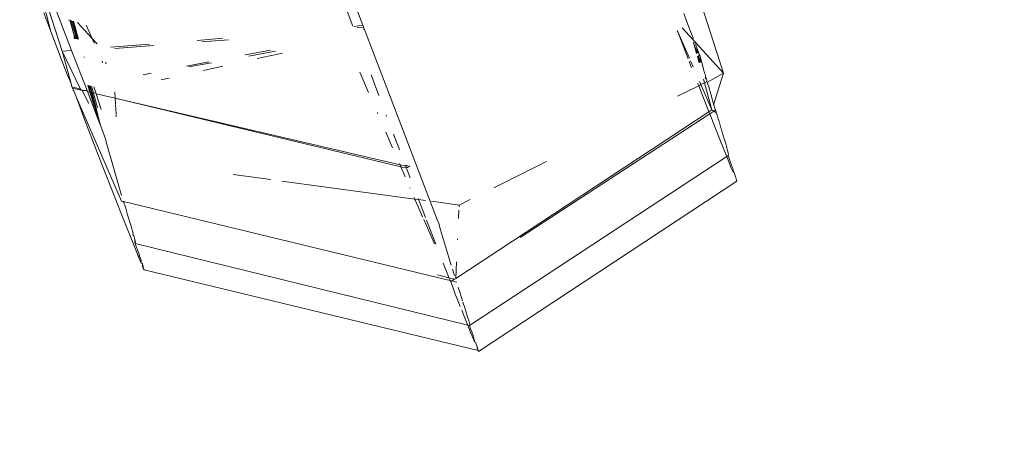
# Model space of a CAD drawing. Header units: millimetres. Extents: x 504675 to 860349, y -23215 to 63575.
# Tile 27 of 177: x 590967 to 591014, y 32664 to 32684. Entities that reach past the tile are written whole.
import ezdxf
from ezdxf import colors
from ezdxf.entities.mleader import LeaderData, LeaderLine
from ezdxf.math import Vec2, Vec3

# ---------------------------------------------------------------- set-up
doc = ezdxf.new("R2010")
doc.units = ezdxf.units.MM
doc.header["$LTSCALE"] = 10
doc.linetypes.add('LEVEL-F-OVERALL LAYOUT$0$HIDDEN', pattern=[0.375, 0.25, -0.125])
doc.layers.get('0').update_dxf_attribs({"linetype": 'CONTINUOUS'})
for name, color, linetype, lineweight in [('ARCH', 8, 'CONTINUOUS', 0), ('furniture', 8, 'CONTINUOUS', 5), ('LEVEL - C OVERALL LAYOUT$0$A-EQPM', 8, 'CONTINUOUS', 5), ('level-C-ELEVATION-$0$I-ANNO-TEXT', 8, 'CONTINUOUS', 18)]:
    doc.layers.add(name, color=color, linetype=linetype, lineweight=lineweight)
doc.layers.add('LEVEL-F-OVERALL LAYOUT$0$DASH1L', color=8, linetype='LEVEL-F-OVERALL LAYOUT$0$HIDDEN')
doc.styles.add('level-C-ELEVATION-$0$KGD - Note', font='romans.shx', dxfattribs={"width": 0.7, "height": 2})

# ---------------------------------------------------------------- blocks, each defined once
blk = doc.blocks.new('LEVEL - C OVERALL LAYOUT$0$Column Cladding - Column Cladding- 1200mm-V38-LEVEL C - PART PLAN 20')
at = {"layer": 'LEVEL - C OVERALL LAYOUT$0$A-EQPM', "color": 253, "lineweight": 5}
for radius, start, end in [(755, 90, 270), (746, 180, 360), (731, 180, 0)]:
    blk.add_arc((0, 0), radius, start, end, dxfattribs=at)
blk = doc.blocks.new('ARCH')
at = {"layer": 'LEVEL-F-OVERALL LAYOUT$0$DASH1L'}
h = blk.add_hatch(dxfattribs=at)
h.set_pattern_fill('ANGLE', color=8, scale=10, angle=352.0664)
h.set_pattern_definition([(352.0664444, (-404119.055, 373340.98), (9.6410197, 69.1814516), [50.8, -19.05]), (82.0664444, (-404119.055, 373340.98), (-69.1814516, 9.6410197), [50.8, -19.05])])
edge = h.paths.add_edge_path(flags=16)
edge.add_line((572074.712, 35847.062), (602196.904, 29528.217))
edge.add_line((602196.904, 29528.217), (599472.63, 39352.005))
edge.add_arc((597545.364, 38817.547), 2000, 15.499436, 89.998351)
edge.add_line((597545.422, 40817.547), (573256.113, 40817.547))
edge.add_arc((576210.344, 22394.182), 18658.72, 99.1099624, 106.6903327)
edge.add_line((570851.58, 40266.829), (572074.712, 35847.062))
h.paths.add_polyline_path([(583373.777, 40815.973), (583374.097, 40875.042), (586424.097, 40859.112), (586423.937, 40815.973)], flags=16)
h.paths.add_polyline_path([(600840.891, 34605.132), (600792.778, 34591.523), (599497.965, 39260.646), (599546.078, 39274.255)])
h.paths.add_polyline_path([(587210.4, 32671.778), (587194.965, 32598.383), (582692.955, 33542.787), (582708.389, 33616.182)])
edge = h.paths.add_edge_path()
edge.add_line((572071.73, 35387.893), (601863.317, 29138.4))
edge.add_arc((601986.5, 29725.619), 600, 258.152638, 375.499436)
edge.add_line((602564.68, 29885.956), (599906.265, 39472.258))
edge.add_arc((597545.364, 38817.547), 2450, 15.499436, 89.998351)
edge.add_line((597545.435, 41267.547), (573220.478, 41267.547))
edge.add_arc((576210.344, 22394.182), 19108.72, 99.0018321, 106.2358191)
edge.add_arc((571035.465, 40164.758), 600, 106.235819, 195.468967)
edge.add_line((570457.2, 40004.728), (571616.648, 35815.082))
edge.add_arc((572194.913, 35975.111), 600, 195.468967, 258.152638)
h.paths.add_polyline_path([(587210.4, 32671.778), (587195.409, 32600.494), (587195.432, 32600.49)])
at = {"layer": 'furniture'}
for p, q in [((590966.7, 32689.076), (590968.049, 32683.806)), ((590982.221, 32686.536), (590983.132, 32684.125)), ((590968.042, 32685.538), (590969.052, 32682.897)), ((590967.79, 32685.371), (590968.601, 32682.861)), ((590982.184, 32685.307), (590982.645, 32684.071)), ((591000.572, 32681.792), (590999.468, 32685.205)), ((590967.707, 32684.708), (590968.049, 32683.806)), ((590998.779, 32684.335), (590998.644, 32684.687)), ((590968.902, 32684.378), (590969, 32684.349)), ((590969.181, 32683.624), (590968.976, 32684.356)), ((590969.181, 32683.624), (590969, 32684.349)), ((590969.296, 32683.456), (590969.043, 32684.336)), ((590969.344, 32683.444), (590969.108, 32684.316)), ((590969.108, 32684.316), (590969.381, 32683.435)), ((590969.138, 32684.307), (590969.381, 32683.435)), ((590969.346, 32684.245), (590970.042, 32683.48)), ((590970.042, 32683.48), (590969.764, 32684.119)), ((590982.709, 32684.051), (590983.132, 32684.125)), ((590983.17, 32684.025), (590982.864, 32684.002)), ((590983.132, 32684.125), (590983.17, 32684.025)), ((590983.17, 32684.025), (590983.212, 32683.914)), ((590999.078, 32683.432), (590998.573, 32683.987)), ((590998.779, 32684.335), (590998.84, 32684.144)), ((590998.84, 32684.144), (590999.025, 32683.694)), ((590968.549, 32682.498), (590968.049, 32683.806)), ((590969.171, 32683.487), (590969.181, 32683.624)), ((590969.223, 32683.474), (590969.181, 32683.624)), ((590969.254, 32683.466), (590969.181, 32683.624)), ((590983.212, 32683.914), (590983.171, 32683.906)), ((590983.212, 32683.914), (590983.677, 32682.691)), ((590998.355, 32683.795), (590998.335, 32683.846)), ((590998.862, 32682.486), (590998.355, 32683.795)), ((590998.355, 32683.795), (590998.916, 32682.52)), ((590999.025, 32683.694), (590999.1, 32683.498)), ((590999.1, 32683.498), (590999.078, 32683.432)), ((590969.171, 32683.487), (590969.196, 32683.461)), ((590969.223, 32683.474), (590969.235, 32683.45)), ((590970.145, 32683.245), (590970.042, 32683.48)), ((590970.042, 32683.48), (590970.289, 32683.209)), ((590972.823, 32683.2), (590970.934, 32683.048)), ((590971.143, 32682.996), (590973.025, 32683.139)), ((590976.363, 32683.484), (590975.127, 32683.385)), ((590975.354, 32683.316), (590976.646, 32683.414)), ((590999.078, 32683.432), (590999.141, 32683.364)), ((590999.169, 32683.318), (590999.12, 32683.278)), ((590999.12, 32683.278), (590999.264, 32682.745)), ((590999.287, 32682.76), (590999.12, 32683.278)), ((590999.141, 32683.364), (590999.169, 32683.318)), ((590999.194, 32683.305), (590999.169, 32683.318)), ((590999.169, 32683.318), (590999.226, 32683.27)), ((590999.226, 32683.27), (590999.194, 32683.305)), ((590999.226, 32683.27), (590999.234, 32683.148)), ((591000.572, 32681.792), (590999.226, 32683.27)), ((590999.282, 32683.023), (590999.234, 32683.148)), ((590999.282, 32683.023), (590999.362, 32682.808)), ((590999.282, 32683.023), (590999.317, 32682.779)), ((590999.282, 32683.023), (590999.341, 32682.794)), ((590969.052, 32682.897), (590968.601, 32682.861)), ((590968.601, 32682.861), (590969.025, 32681.304)), ((590969.487, 32681.027), (590968.601, 32682.861)), ((590969.052, 32682.897), (590969.798, 32680.954)), ((590969.659, 32682.589), (590969.668, 32682.563)), ((590977.443, 32682.681), (590978.662, 32682.916)), ((590978.907, 32682.856), (590977.625, 32682.626)), ((590979.241, 32682.773), (590978.025, 32682.504)), ((590984.499, 32680.536), (590983.677, 32682.691)), ((590999.302, 32682.606), (590999.387, 32682.293)), ((590999.317, 32682.779), (590999.372, 32682.784)), ((590999.429, 32682.32), (590999.331, 32682.624)), ((590999.359, 32682.642), (590999.452, 32682.334)), ((590999.362, 32682.808), (590999.372, 32682.784)), ((590999.372, 32682.784), (590999.395, 32682.722)), ((590999.395, 32682.722), (590999.382, 32682.656)), ((590999.382, 32682.656), (590999.431, 32682.619)), ((590999.395, 32682.722), (590999.404, 32682.67)), ((590999.404, 32682.67), (590999.431, 32682.619)), ((590999.431, 32682.619), (590999.452, 32682.537)), ((590999.452, 32682.537), (590999.498, 32682.364)), ((590999.452, 32682.537), (590999.475, 32682.349)), ((590968.549, 32682.498), (590968.839, 32681.742)), ((590970.554, 32682.303), (590970.524, 32682.374)), ((590970.697, 32682.33), (590970.718, 32682.255)), ((590974.609, 32682.134), (590975.682, 32682.341)), ((590975.815, 32682.301), (590974.724, 32682.105)), ((590976.363, 32682.136), (590975.43, 32681.93)), ((590999.028, 32682.061), (590998.911, 32682.359)), ((590998.97, 32682.396), (590999.096, 32682.105)), ((590999.498, 32682.364), (590999.547, 32682.188)), ((590999.547, 32682.188), (590999.554, 32682.163)), ((590999.547, 32682.188), (590999.561, 32682.137)), ((590999.554, 32682.163), (590999.561, 32682.137)), ((590999.554, 32682.163), (590999.57, 32682.106)), ((590999.561, 32682.137), (590999.57, 32682.106)), ((590999.561, 32682.137), (590999.578, 32682.076)), ((590999.57, 32682.106), (590999.578, 32682.076)), ((590999.57, 32682.106), (590999.589, 32682.039)), ((590999.578, 32682.076), (590999.589, 32682.039)), ((590999.596, 32682.011), (590999.578, 32682.076)), ((590969.025, 32681.304), (590968.839, 32681.742)), ((590972.512, 32681.729), (590972.556, 32681.716)), ((590972.556, 32681.716), (590972.846, 32681.794)), ((590972.906, 32681.779), (590972.846, 32681.794)), ((590982.983, 32681.849), (590983.41, 32680.867)), ((590983.906, 32680.717), (590983.529, 32681.715)), ((590999.589, 32682.039), (590999.596, 32682.011)), ((590999.596, 32682.011), (590999.623, 32681.916)), ((590999.623, 32681.916), (590999.614, 32681.947)), ((590999.623, 32681.916), (590999.633, 32681.881)), ((590999.633, 32681.881), (590999.65, 32681.834)), ((590999.65, 32681.834), (590999.654, 32681.806)), ((590999.654, 32681.806), (590999.673, 32681.739)), ((590999.673, 32681.739), (590999.69, 32681.698)), ((590999.711, 32681.604), (590999.687, 32681.556)), ((590999.69, 32681.698), (590999.702, 32681.65)), ((590999.702, 32681.65), (590999.711, 32681.604)), ((590999.711, 32681.604), (590999.711, 32681.569)), ((591000.572, 32681.792), (590999.789, 32681.365)), ((591000.097, 32680.309), (591000.572, 32681.792)), ((590969.042, 32681.214), (590969.025, 32681.304)), ((590969.069, 32681.142), (590969.042, 32681.214)), ((590969.069, 32681.142), (590969.093, 32681.08)), ((590969.069, 32681.142), (590969.487, 32681.027)), ((590969.922, 32680.924), (590969.835, 32681.213)), ((590969.922, 32680.924), (590969.86, 32681.206)), ((590969.922, 32680.924), (590969.895, 32681.198)), ((590969.947, 32680.918), (590969.92, 32681.191)), ((590969.947, 32680.918), (590969.957, 32681.182)), ((590970.043, 32680.852), (590969.957, 32681.182)), ((590970.013, 32681.168), (590970.105, 32680.838)), ((590970.127, 32681.139), (590970.219, 32680.854)), ((590973.772, 32681.563), (590973.377, 32681.475)), ((590999.367, 32681.192), (590998.341, 32680.681)), ((590999.329, 32681.287), (590999.319, 32681.314)), ((590999.367, 32681.192), (590999.329, 32681.287)), ((590999.471, 32681.244), (590999.367, 32681.192)), ((590999.726, 32680.274), (590999.367, 32681.192)), ((590999.406, 32681.394), (590999.471, 32681.244)), ((590999.648, 32681.331), (590999.471, 32681.244)), ((590999.471, 32681.244), (591000.002, 32680.023)), ((590999.6, 32681.506), (590999.648, 32681.331)), ((590999.741, 32681.378), (590999.648, 32681.331)), ((590999.648, 32681.331), (591000.002, 32680.023)), ((590999.744, 32681.511), (590999.687, 32681.556)), ((590999.711, 32681.569), (590999.744, 32681.511)), ((590999.758, 32681.457), (590999.741, 32681.378)), ((590999.789, 32681.365), (590999.741, 32681.378)), ((590999.744, 32681.511), (590999.758, 32681.457)), ((590999.789, 32681.365), (590999.799, 32681.316)), ((590999.799, 32681.316), (590999.815, 32681.271)), ((590999.868, 32681.094), (590999.815, 32681.271)), ((590969.501, 32680.983), (590969.093, 32681.08)), ((590969.093, 32681.08), (590969.108, 32681.039)), ((590969.13, 32680.982), (590969.108, 32681.039)), ((590969.154, 32680.946), (590969.13, 32680.982)), ((590969.154, 32680.946), (590969.286, 32680.629)), ((590969.501, 32680.983), (590969.487, 32681.027)), ((590969.563, 32680.968), (590969.501, 32680.983)), ((590969.549, 32681.013), (590969.563, 32680.968)), ((590969.89, 32680.332), (590969.563, 32680.968)), ((590969.798, 32680.954), (590969.563, 32680.968)), ((590969.816, 32680.907), (590969.798, 32680.954)), ((590969.936, 32680.878), (590969.816, 32680.907)), ((590969.816, 32680.907), (590970.301, 32679.643)), ((590969.936, 32680.878), (590969.922, 32680.924)), ((590970.165, 32680.197), (590969.936, 32680.878)), ((590970.137, 32680.21), (590969.936, 32680.878)), ((590969.936, 32680.878), (590969.994, 32680.864)), ((590969.994, 32680.864), (590969.947, 32680.918)), ((590970.165, 32680.197), (590969.994, 32680.864)), ((590970.043, 32680.852), (590969.994, 32680.864)), ((590970.221, 32680.169), (590970.043, 32680.852)), ((590970.105, 32680.838), (590970.043, 32680.852)), ((590970.219, 32680.854), (590970.105, 32680.838)), ((590970.105, 32680.838), (590970.303, 32680.129)), ((590970.219, 32680.854), (590970.235, 32680.807)), ((590970.235, 32680.807), (590970.482, 32680.041)), ((590971.155, 32680.586), (590970.235, 32680.807)), ((590971.136, 32680.886), (590971.155, 32680.586)), ((590999.868, 32681.094), (590999.881, 32681.042)), ((590999.881, 32681.042), (590999.895, 32681.003)), ((590999.895, 32681.003), (590999.91, 32680.943)), ((590999.91, 32680.943), (590999.919, 32680.911)), ((590999.919, 32680.911), (590999.933, 32680.869)), ((590999.933, 32680.869), (590999.942, 32680.834)), ((590999.942, 32680.834), (590999.98, 32680.709)), ((590999.98, 32680.709), (590999.981, 32680.675)), ((590999.981, 32680.675), (591000.104, 32680.252)), ((590969.286, 32680.629), (590971.466, 32675.614)), ((590969.71, 32679.476), (590969.286, 32680.629)), ((590970.198, 32680.18), (590970.165, 32680.197)), ((590970.301, 32679.643), (590970.165, 32680.197)), ((590970.301, 32679.643), (590970.198, 32680.18)), ((590970.445, 32679.267), (590970.221, 32680.169)), ((590971.155, 32680.586), (590971.172, 32680.319)), ((590984.974, 32677.271), (590971.155, 32680.586)), ((590971.155, 32680.586), (590984.934, 32677.363)), ((590971.174, 32680.281), (590971.203, 32679.827)), ((590984.499, 32680.536), (590986.666, 32674.894)), ((590999.862, 32679.931), (590999.726, 32680.274)), ((591000.104, 32680.252), (591000.097, 32680.309)), ((591000.104, 32680.252), (591000.174, 32680.012)), ((590971.204, 32679.799), (590971.212, 32679.682)), ((590983.834, 32679.892), (590983.86, 32679.832)), ((590984.281, 32679.727), (590984.268, 32679.761)), ((590999.862, 32679.931), (590987.624, 32671.881)), ((590999.9, 32679.834), (590990.741, 32673.862)), ((591000.002, 32680.023), (590999.862, 32679.931)), ((590999.9, 32679.834), (590999.862, 32679.931)), ((591000.094, 32679.96), (590999.9, 32679.834)), ((591000.068, 32679.408), (590999.9, 32679.834)), ((591000.002, 32680.023), (591000.094, 32679.96)), ((591000.174, 32680.012), (591000.094, 32679.96)), ((591000.094, 32679.96), (591000.189, 32679.894)), ((591000.174, 32680.012), (591000.196, 32679.98)), ((591000.212, 32679.925), (591000.189, 32679.894)), ((591000.189, 32679.894), (591000.229, 32679.866)), ((591000.196, 32679.98), (591000.212, 32679.925)), ((591000.229, 32679.866), (591000.236, 32679.841)), ((591000.245, 32679.811), (591000.236, 32679.841)), ((591000.245, 32679.811), (591000.255, 32679.777)), ((591000.255, 32679.777), (591000.29, 32679.654)), ((590970.227, 32678.142), (590969.71, 32679.476)), ((590970.301, 32679.643), (590970.445, 32679.267)), ((590970.445, 32679.267), (590970.558, 32678.972)), ((591000.357, 32678.679), (591000.068, 32679.408)), ((591000.29, 32679.654), (591000.309, 32679.589)), ((591000.309, 32679.589), (591000.338, 32679.507)), ((591000.338, 32679.507), (591000.35, 32679.45)), ((591000.35, 32679.45), (591000.369, 32679.389)), ((591000.369, 32679.389), (591000.382, 32679.358)), ((591000.382, 32679.358), (591000.424, 32679.215)), ((591000.424, 32679.215), (591000.441, 32679.15)), ((590970.558, 32678.972), (590970.639, 32678.758)), ((590970.639, 32678.758), (590970.688, 32678.624)), ((590984.245, 32678.948), (590984.574, 32678.192)), ((590984.791, 32678.39), (590984.613, 32678.856)), ((591000.441, 32679.15), (591000.453, 32679.12)), ((591000.453, 32679.12), (591000.471, 32679.067)), ((591000.471, 32679.067), (591000.489, 32678.994)), ((591000.589, 32678.669), (591000.489, 32678.994)), ((590970.688, 32678.624), (590970.707, 32678.567)), ((590970.707, 32678.567), (590970.729, 32678.48)), ((590970.729, 32678.48), (590970.778, 32678.299)), ((590970.778, 32678.299), (590971.009, 32677.473)), ((590984.8, 32678.366), (590984.904, 32678.095)), ((591000.597, 32678.077), (591000.357, 32678.679)), ((591000.589, 32678.669), (591000.641, 32678.497)), ((591000.641, 32678.497), (591000.689, 32678.335)), ((591000.689, 32678.335), (591000.705, 32678.274)), ((591000.705, 32678.274), (591000.731, 32678.189)), ((590970.682, 32676.976), (590970.227, 32678.142)), ((591000.72, 32677.772), (591000.597, 32678.077)), ((591000.798, 32677.824), (591000.72, 32677.772)), ((591000.731, 32678.189), (591000.766, 32678.061)), ((591000.766, 32678.061), (591000.806, 32677.879)), ((591000.806, 32677.879), (591000.798, 32677.824)), ((591000.798, 32677.824), (591000.807, 32677.783)), ((591000.807, 32677.783), (591000.841, 32677.677)), ((590971.009, 32677.473), (590971.473, 32675.881)), ((590984.906, 32677.429), (590984.934, 32677.363)), ((590984.934, 32677.363), (590984.974, 32677.271)), ((590984.934, 32677.363), (590985.21, 32677.297)), ((590985.186, 32677.358), (590985.223, 32677.263)), ((590985.292, 32677.35), (590985.21, 32677.297)), ((590985.412, 32677.316), (590985.245, 32677.206)), ((591000.72, 32677.772), (590988.296, 32669.598)), ((590992.008, 32677.526), (590989.464, 32676.26)), ((591000.792, 32677.592), (591000.72, 32677.772)), ((591000.945, 32677.215), (591000.792, 32677.592)), ((591000.841, 32677.677), (591000.894, 32677.525)), ((591000.894, 32677.525), (591000.958, 32677.345)), ((591000.958, 32677.345), (591001, 32677.226)), ((590971.078, 32675.966), (590970.682, 32676.976)), ((590978.692, 32676.656), (590976.86, 32676.905)), ((590984.974, 32677.271), (590985.182, 32676.794)), ((590985.245, 32677.206), (590984.974, 32677.271)), ((590985.21, 32677.297), (590985.223, 32677.263)), ((590985.235, 32677.231), (590985.223, 32677.263)), ((590985.223, 32677.263), (590985.245, 32677.206)), ((590985.259, 32677.166), (590985.425, 32676.733)), ((591001.03, 32677.009), (591000.945, 32677.215)), ((591001, 32677.226), (591001.012, 32677.193)), ((591001.012, 32677.193), (591001.056, 32677.026)), ((591001.056, 32677.026), (591001.079, 32677.002)), ((591001.079, 32677.002), (591001.152, 32676.795)), ((590985.652, 32675.713), (590979.211, 32676.586)), ((591001.216, 32676.583), (590988.729, 32668.345)), ((591001.152, 32676.795), (591001.156, 32676.75)), ((591001.156, 32676.75), (591001.192, 32676.629)), ((591001.216, 32676.583), (591001.192, 32676.629)), ((590971.419, 32675.103), (590971.078, 32675.966)), ((590985.41, 32676.269), (590985.422, 32676.242)), ((590971.529, 32675.599), (590971.466, 32675.614)), ((590971.556, 32675.592), (590971.529, 32675.599)), ((590971.577, 32675.576), (590971.529, 32675.599)), ((590971.586, 32675.536), (590971.556, 32675.592)), ((590971.577, 32675.576), (590971.556, 32675.592)), ((590987.204, 32671.818), (590971.556, 32675.592)), ((590971.577, 32675.576), (590971.593, 32675.509)), ((590971.593, 32675.509), (590971.586, 32675.536)), ((590971.601, 32675.481), (590971.593, 32675.509)), ((590971.601, 32675.481), (590971.626, 32675.412)), ((590971.626, 32675.412), (590971.669, 32675.268)), ((590985.616, 32675.795), (590985.652, 32675.713)), ((590985.652, 32675.713), (590986.023, 32674.86)), ((590985.827, 32675.689), (590985.652, 32675.713)), ((590985.827, 32675.689), (590985.806, 32675.742)), ((590985.866, 32675.587), (590985.827, 32675.689)), ((590986.157, 32675.644), (590985.827, 32675.689)), ((590986.16, 32674.826), (590985.866, 32675.587)), ((590987.786, 32675.424), (590986.45, 32675.605)), ((590987.782, 32675.342), (590987.786, 32675.424)), ((590988.322, 32675.691), (590987.786, 32675.424)), ((590971.707, 32674.377), (590971.419, 32675.103)), ((590971.758, 32674.959), (590971.669, 32675.268)), ((590971.911, 32674.461), (590971.758, 32674.959)), ((590987.756, 32674.78), (590987.774, 32675.17)), ((590971.911, 32674.461), (590971.964, 32674.283)), ((590986.08, 32674.729), (590986.591, 32673.553)), ((590986.387, 32674.241), (590986.211, 32674.694)), ((590986.666, 32674.894), (590986.749, 32674.676)), ((590986.749, 32674.676), (590986.799, 32674.541)), ((590986.799, 32674.541), (590986.819, 32674.484)), ((590986.819, 32674.484), (590986.842, 32674.4)), ((590971.946, 32673.778), (590971.707, 32674.377)), ((590971.964, 32674.283), (590972.017, 32674.115)), ((590972.035, 32674.041), (590972.014, 32673.988)), ((590972.014, 32673.988), (590972.064, 32673.961)), ((590972.017, 32674.115), (590972.035, 32674.041)), ((590972.017, 32674.115), (590972.028, 32674.068)), ((590986.661, 32673.536), (590986.387, 32674.241)), ((590986.842, 32674.4), (590986.893, 32674.223)), ((590986.893, 32674.223), (590987.133, 32673.417)), ((590972.14, 32673.297), (590971.946, 32673.778)), ((590972.064, 32673.961), (590972.094, 32673.829)), ((590972.094, 32673.829), (590972.112, 32673.75)), ((590972.138, 32673.635), (590972.112, 32673.75)), ((590972.112, 32673.645), (590972.112, 32673.75)), ((590972.134, 32673.568), (590972.112, 32673.645)), ((590972.138, 32673.635), (590972.134, 32673.568)), ((590972.134, 32673.568), (590972.144, 32673.524)), ((590972.134, 32673.568), (590988.202, 32669.621)), ((590972.178, 32673.42), (590972.144, 32673.524)), ((590987.709, 32673.743), (590987.711, 32673.792)), ((590972.292, 32672.922), (590972.14, 32673.297)), ((590972.178, 32673.42), (590972.187, 32673.392)), ((590972.187, 32673.392), (590972.232, 32673.261)), ((590972.232, 32673.261), (590972.297, 32673.078)), ((590972.297, 32673.078), (590972.331, 32672.981)), ((590987.133, 32673.417), (590987.408, 32672.521)), ((590972.292, 32672.922), (590972.331, 32672.981)), ((590972.407, 32672.645), (590972.292, 32672.922)), ((590972.331, 32672.981), (590972.34, 32672.957)), ((590972.352, 32672.923), (590972.34, 32672.957)), ((590972.352, 32672.923), (590972.409, 32672.762)), ((590972.418, 32672.736), (590972.407, 32672.645)), ((590972.476, 32672.577), (590972.407, 32672.645)), ((590972.409, 32672.762), (590972.418, 32672.736)), ((590972.486, 32672.549), (590972.476, 32672.577)), ((590972.487, 32672.455), (590972.486, 32672.549)), ((590972.511, 32672.479), (590972.486, 32672.549)), ((590987.243, 32672.045), (590987.018, 32672.619)), ((590987.624, 32671.881), (590987.661, 32672.685)), ((590972.537, 32672.344), (590972.487, 32672.455)), ((590972.511, 32672.479), (590972.537, 32672.344)), ((590972.56, 32672.3), (590972.537, 32672.344)), ((590988.706, 32668.39), (590972.56, 32672.3)), ((590987.466, 32672.333), (590987.562, 32672.022)), ((590987.296, 32671.909), (590986.735, 32672.049)), ((590987.346, 32671.783), (590987.204, 32671.818)), ((590987.296, 32671.909), (590987.243, 32672.045)), ((590987.563, 32671.843), (590987.296, 32671.909)), ((590987.346, 32671.783), (590987.296, 32671.909)), ((590987.385, 32671.729), (590987.346, 32671.783)), ((590987.434, 32671.761), (590987.385, 32671.729)), ((590987.585, 32671.175), (590987.385, 32671.729)), ((590987.563, 32671.843), (590987.434, 32671.761)), ((590987.434, 32671.761), (590987.671, 32671.702)), ((590987.624, 32671.881), (590987.563, 32671.843)), ((590987.845, 32670.518), (590987.585, 32671.175)), ((590987.743, 32671.465), (590987.764, 32671.399)), ((590987.764, 32671.399), (590987.808, 32671.258)), ((590987.808, 32671.258), (590987.904, 32670.953)), ((590987.904, 32670.953), (590987.955, 32670.795)), ((590988.061, 32670.464), (590987.974, 32670.736)), ((590988.115, 32669.839), (590987.915, 32670.342)), ((590988.061, 32670.464), (590988.116, 32670.29)), ((590988.116, 32670.29), (590988.167, 32670.126)), ((590988.202, 32669.621), (590988.115, 32669.839)), ((590988.167, 32670.126), (590988.213, 32669.976)), ((590988.213, 32669.976), (590988.251, 32669.845)), ((590988.251, 32669.845), (590988.297, 32669.658)), ((590988.309, 32669.353), (590988.202, 32669.621)), ((590988.296, 32669.598), (590988.202, 32669.621)), ((590988.297, 32669.658), (590988.296, 32669.598)), ((590988.296, 32669.598), (590988.306, 32669.556)), ((590988.306, 32669.556), (590988.343, 32669.447)), ((590988.462, 32668.975), (590988.309, 32669.353)), ((590988.343, 32669.447), (590988.396, 32669.296)), ((590988.396, 32669.296), (590988.461, 32669.115)), ((590988.505, 32668.995), (590988.461, 32669.115)), ((590988.528, 32668.813), (590988.462, 32668.975)), ((590988.517, 32668.962), (590988.528, 32668.813)), ((590988.528, 32668.813), (590988.575, 32668.802)), ((590988.575, 32668.802), (590988.674, 32668.522)), ((590988.656, 32668.504), (590988.646, 32668.529)), ((590988.706, 32668.39), (590988.656, 32668.504)), ((590988.674, 32668.522), (590988.706, 32668.39)), ((590988.729, 32668.345), (590988.706, 32668.39))]:
    blk.add_line(p, q, dxfattribs=at)
at = {"color": 253, "lineweight": 5, "rotation": 352.0664444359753}
blk.add_blockref('LEVEL - C OVERALL LAYOUT$0$Column Cladding - Column Cladding- 1200mm-V38-LEVEL C - PART PLAN 20', (591721.713, 33073.944), dxfattribs=at)
blk = doc.blocks.new('level-C-ELEVATION-$0$_Open90')
at = {"color": 0, "linetype": 'ByBlock', "lineweight": -2}
for p, q in [((-0.5, 0.5), (0, 0)), ((0, 0), (-1, 0)), ((0, 0), (-0.5, -0.5))]:
    blk.add_line(p, q, dxfattribs=at)

msp = doc.modelspace()

# ---------------------------------------------------------------- block references
at = {"layer": 'ARCH'}
msp.add_blockref('ARCH', (0, 0), dxfattribs=at)

# ---------------------------------------------------------------- leaders
at = {"layer": 'level-C-ELEVATION-$0$I-ANNO-TEXT', "ltscale": 0.25}
ml = msp.add_multileader_mtext('Standard', dxfattribs=at)
ml.set_content('{\\fIBM Plex Mono Medium|b0|i0|c0|p49;SIGNAGE}', color=142, style='level-C-ELEVATION-$0$KGD - Note')
ml.set_leader_properties(color=1)
ml.set_arrow_properties(name='level-C-ELEVATION-$0$_Open90')
ml.build(insert=Vec2(0, 0))
ml.multileader.update_dxf_attribs({"text_right_attachment_type": 3, "dogleg_length": 3, "arrow_head_size": 100, "scale": 50})
ctx = ml.context
ctx.base_point, ctx.scale, ctx.char_height, ctx.arrow_head_size, ctx.landing_gap_size, ctx.plane_origin, ctx.plane_x_axis, ctx.plane_y_axis = Vec3(635485.687, 31928.669), 50, 100, 100, 50, Vec3(635310.34, 32749.039), Vec3(0.965084, 0.261939), Vec3(-0.261939, 0.965084)
ctx.right_attachment, ctx.text_align_type = 3, 2
notes = []
notes.append((ctx, [(1, (1, 1, 0), (636135.51, 32105.041), (-0.965084, -0.261939), 150, [(0, [(636640.118, 33032.464)], 0, [])])]))
ctx.mtext.insert, ctx.mtext.text_direction, ctx.mtext.rotation, ctx.mtext.width, ctx.mtext.alignment, ctx.mtext.flow_direction = Vec3(635932.016, 32091.257), Vec3(0.965084, 0.261939), 0.265031, 1652.66293, 3, 5
for ctx, leaders in notes:
    for number, flags, end, landing, length, lines in leaders:
        leader = LeaderData()
        leader.index, (leader.has_last_leader_line, leader.has_dogleg_vector, leader.attachment_direction) = number, flags
        leader.last_leader_point, leader.dogleg_vector, leader.dogleg_length = Vec3(end), Vec3(landing), length
        for number, points, colour, breaks in lines:
            line = LeaderLine()
            line.index, line.vertices, line.color, line.breaks = number, Vec3.list(points), colors.encode_raw_color(colour), breaks
            leader.lines.append(line)
        ctx.leaders.append(leader)

doc.saveas('drawing.dxf')
